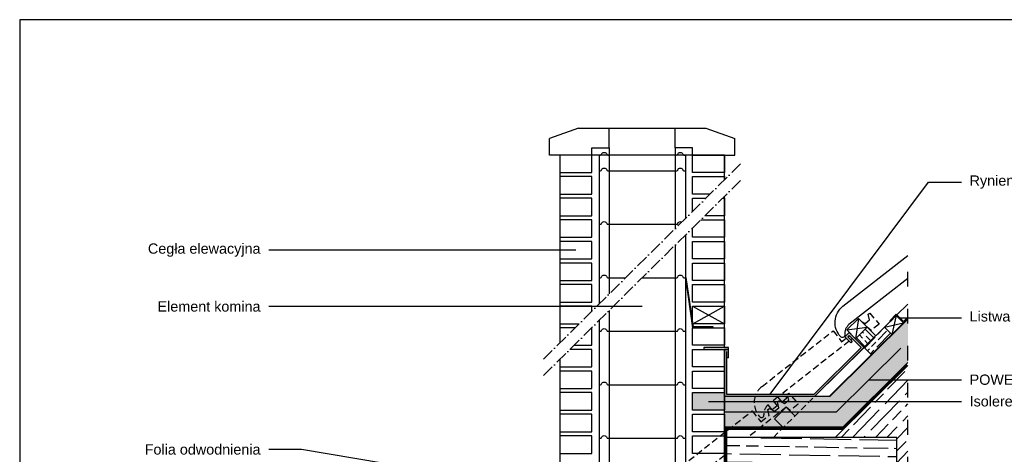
# Model space of a CAD drawing. Header units: millimetres. Extents: x -1427 to 15787, y -1578 to 5789.
# Tile 99 of 146: x -1250 to -1011, y 1766 to 1872. Entities that reach past the tile are written whole.
import ezdxf
from ezdxf import colors
from ezdxf.entities.mleader import LeaderData, LeaderLine
from ezdxf.math import Vec2, Vec3

# ---------------------------------------------------------------- set-up
doc = ezdxf.new("R2010")
doc.units = ezdxf.units.MM
for name, pattern in [('ACAD_ISO03W100', [30, 12, -18]), ('ACAD_ISO10W100', [18, 12, -3, 0, -3]), ('UKRYTE', [9.525, 6.35, -3.175])]:
    doc.linetypes.add(name, pattern=pattern)
for name, color, linetype in [('folia', 7, 'ACAD_ISO03W100'), ('niewidoczne', 7, 'UKRYTE'), ('opis', 7, 'Continuous'), ('POWERROOF', 7, 'GRADZINOWANIE')]:
    doc.layers.add(name, color=color, linetype=linetype)
doc.styles.get("Standard").update_dxf_attribs({"font": 'arial.ttf'})
doc.linetypes.add('GRADZINOWANIE', pattern='A,0.00254,-2.54,[134,ltypeshp.shx,S=2.54,R=0,X=-2.54,Y=0],-5.08,[134,ltypeshp.shx,S=2.54,R=180,X=2.54,Y=0],-2.54', length=10.16254)

# ---------------------------------------------------------------- blocks, each defined once
blk = doc.blocks.new('_None')

msp = doc.modelspace()

# ---------------------------------------------------------------- hatches: boundary and pattern name
h = msp.add_hatch()
h.set_pattern_fill('GOST_WOOD', color=256, angle=316)
h.set_pattern_definition([(46, (-1511.5406, 1623.9323), (4.31604, -4.16795), [10, -2]), (46, (-1511.491, 1621.1043), (4.31604, -4.16795), [6, -1.5, 3, -1.5]), (46, (-1512.1366, 1617.557), (4.31604, -4.16795), [10, -2])])
h.paths.add_polyline_path([(-1122.58739, 1678.4699), (-1125.71347, 1678.4699), (-1125.71347, 1679.9699), (-1125.71347, 1697.18926), (-1161.56152, 1661.68496), (-1150.65429, 1650.67213)])
h.paths.add_polyline_path([(-1036.81492, 1763.4199), (-1058.8416, 1763.4199), (-1071.71347, 1750.67145), (-1071.71347, 1728.85599)])
h.paths.add_polyline_path([(-1034.13296, 1787.89161), (-1049.75446, 1772.4199), (-1051.77383, 1770.4199), (-1036.81492, 1770.4199), (-1036.81492, 1763.4199), (-1034.13296, 1766.07615)])
h.paths.add_polyline_path([(-1075.18283, 1725.4199), (-1078.21347, 1725.4199), (-1078.21347, 1722.41832)])
h = msp.add_hatch(color=8)
h.dxf.hatch_style = 1
h.paths.add_polyline_path([(-1078.71347, 1781.2949), (-1086.46347, 1781.2949), (-1086.46347, 1777.0449), (-1078.71347, 1777.0449)])
h = msp.add_hatch()
h.set_pattern_fill('GOST_WOOD', color=256, angle=89)
h.set_pattern_definition([(179, (-1511.5406, 1623.9323), (0.104714, 5.999086), [10, -2]), (179, (-1509.506, 1625.897), (0.104714, 5.999086), [6, -1.5, 3, -1.5]), (179, (-1506.4716, 1627.8445), (0.104714, 5.999086), [10, -2])])
h.paths.add_polyline_path([(-1078.21347, 1770.4199), (-1078.21347, 1763.4199), (-1036.81492, 1763.4199), (-1036.81492, 1770.4199)])
at = {"layer": 'opis'}
h = msp.add_hatch(color=256, dxfattribs=at)
h.dxf.hatch_style = 1
h.paths.add_polyline_path([(-1086.46347, 1797.0449), (-1081.46347, 1797.0449), (-1081.46347, 1797.2949), (-1086.26555, 1797.2949), (-1087.99312, 1809.24981), (-1088.21347, 1809.2199)])
h = msp.add_hatch(color=256, dxfattribs=at)
h.dxf.hatch_style = 1
h.paths.add_polyline_path([(-1036.9608, 1800.36171), (-1038.55944, 1798.7784), (-1038.38266, 1798.60162), (-1036.96251, 1800.00816), (-1035.20328, 1798.2319), (-1034.13296, 1799.29195), (-1034.30888, 1799.46958), (-1035.20157, 1798.58545)])
h = msp.add_hatch(dxfattribs=at)
h.set_pattern_fill('GOST_WOOD', color=256, scale=0.5, angle=316)
h.set_pattern_definition([(46, (-1511.5406, 1623.9323), (2.15802, -2.083975), [5, -1]), (46, (-1511.516, 1622.5183), (2.15802, -2.083975), [3, -0.75, 1.5, -0.75]), (46, (-1511.8386, 1620.7447), (2.15802, -2.083975), [5, -1])])
h.paths.add_polyline_path([(-1118.71347, 1715.52248), (-1118.71347, 1718.2949), (-1118.71347, 1719.0411), (-1165.69264, 1672.51241), (-1162.13995, 1672.51241)])
h.paths.add_polyline_path([(-1162.13995, 1672.51241), (-1165.69264, 1672.51241), (-1166.96848, 1671.24881), (-1163.42172, 1671.24294)])
h.paths.add_polyline_path([(-1163.42172, 1671.24294), (-1166.96848, 1671.24881), (-1169.02065, 1669.21632), (-1167.26142, 1667.44005)])
h.paths.add_polyline_path([(-1038.0453, 1795.41713), (-1039.80453, 1797.19339), (-1044.77806, 1792.26755), (-1043.01883, 1790.49128)])
h = msp.add_hatch(color=8, dxfattribs=at)
h.dxf.hatch_style = 1
h.paths.add_polyline_path([(-1077.71347, 1791.7949), (-1078.71347, 1791.7949), (-1078.71347, 1780.4199), (-1071.25002, 1780.4199, -0.026794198), (-1071.05829, 1780.9199), (-1078.21347, 1780.9199), (-1078.21347, 1789.7949), (-1077.71347, 1789.7949)])
h.paths.add_polyline_path([(-1064.30038, 1780.9199), (-1071.05829, 1780.9199, 0.026794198), (-1071.25002, 1780.4199), (-1063.90899, 1780.4199)])
h.paths.add_polyline_path([(-1063.40586, 1780.9199), (-1064.30038, 1780.9199), (-1063.90899, 1780.4199), (-1063.29089, 1780.4199)])
h.paths.add_polyline_path([(-1062.84758, 1780.9199), (-1063.38304, 1780.9199), (-1063.40238, 1780.90476), (-1063.29089, 1780.4199), (-1062.4205, 1780.4199)])
h.paths.add_polyline_path([(-1044.77806, 1792.26755), (-1048.37408, 1795.89838), (-1048.21786, 1795.21901), (-1048.32324, 1795.13651), (-1045.48516, 1792.27095), (-1056.94611, 1780.9199), (-1062.84758, 1780.9199), (-1062.4205, 1780.4199), (-1056.74042, 1780.4199)])
h.paths.add_polyline_path([(-1048.37408, 1795.89838), (-1049.43983, 1794.84284), (-1049.11429, 1794.5173), (-1048.71766, 1794.82777), (-1048.73102, 1794.84113), (-1048.37748, 1795.19128), (-1048.32324, 1795.13651), (-1048.21786, 1795.21901)], flags=17)
h.paths.add_polyline_path([(-1048.71766, 1794.82777), (-1049.11429, 1794.5173), (-1048.40196, 1793.80496), (-1048.00532, 1794.11544)], flags=17)
h.paths.add_polyline_path([(-1047.67207, 1793.78218), (-1048.00532, 1794.11544), (-1048.40196, 1793.80496), (-1048.02562, 1793.42863)], flags=17)
h = msp.add_hatch(dxfattribs=at)
h.set_pattern_fill('GOST_WOOD', color=256, scale=0.5, angle=44)
h.set_pattern_definition([(134, (-1511.5406, 1623.9323), (2.15802, 2.083975), [5, -1]), (134, (-1510.1266, 1623.9077), (2.15802, 2.083975), [3, -0.75, 1.5, -0.75]), (134, (-1508.3653, 1623.5233), (2.15802, 2.083975), [5, -1])])
h.paths.add_polyline_path([(-1041.93604, 1795.08231), (-1044.04712, 1797.21383), (-1046.88914, 1794.39906), (-1044.77806, 1792.26755)])
h = msp.add_hatch(color=256, dxfattribs=at)
h.dxf.hatch_style = 1
h.paths.add_polyline_path([(-1077.71347, 1792.2949), (-1083.71347, 1792.2949), (-1083.71347, 1791.7949), (-1077.71347, 1791.7949)])
at = {"layer": 'POWERROOF'}
h = msp.add_hatch(color=9, dxfattribs=at)
h.dxf.hatch_style = 1
h.paths.add_polyline_path([(-1071.25002, 1780.4199), (-1078.71347, 1780.4199), (-1078.71347, 1777.0449), (-1078.71347, 1776.6699), (-1072.21936, 1776.6699), (-1071.9826, 1776.85523), (-1071.83753, 1776.6699), (-1070.97621, 1776.6699, -0.1951595)])
h.paths.add_polyline_path([(-1072.21936, 1776.6699), (-1078.71347, 1776.6699), (-1078.71347, 1772.9199), (-1077.01, 1772.9199)])
h.paths.add_polyline_path([(-1065.08103, 1776.6699), (-1068.07211, 1776.6699), (-1067.86332, 1775.76192), (-1069.88688, 1774.17793), (-1071.83753, 1776.6699), (-1072.21936, 1776.6699), (-1077.01, 1772.9199), (-1069.87167, 1772.9199)])
h.paths.add_polyline_path([(-1070.97621, 1776.6699), (-1071.83753, 1776.6699), (-1069.88688, 1774.17793), (-1067.86332, 1775.76192), (-1068.07211, 1776.6699), (-1069.0762, 1776.6699, 0.066933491), (-1069.11658, 1775.8713, -0.706948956), (-1070.10532, 1775.42597, -0.076367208)])
h.paths.add_polyline_path([(-1069.0762, 1776.6699), (-1070.97621, 1776.6699, 0.076367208), (-1070.10532, 1775.42597, 0.706948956), (-1069.11658, 1775.8713, -0.066933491)], flags=17)
h.paths.add_polyline_path([(-1068.10798, 1778.37333), (-1067.11736, 1777.10781), (-1065.91171, 1778.05156), (-1066.90534, 1779.32094), (-1065.71966, 1780.24906), (-1064.72603, 1778.97969), (-1063.52038, 1779.92344), (-1063.90899, 1780.4199), (-1071.25002, 1780.4199, 0.1951595), (-1070.97621, 1776.6699), (-1069.0762, 1776.6699, -0.167882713)])
h.paths.add_polyline_path([(-1068.10798, 1778.37333, 0.167882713), (-1069.0762, 1776.6699), (-1068.07211, 1776.6699), (-1068.18504, 1777.16101), (-1067.80707, 1777.45687), (-1067.11736, 1777.10781)], flags=17)
h.paths.add_polyline_path([(-1067.80707, 1777.45687), (-1068.18504, 1777.16101), (-1068.07211, 1776.6699), (-1065.08103, 1776.6699), (-1063.69258, 1777.75674), (-1062.72046, 1776.97094), (-1060.79588, 1778.5179), (-1062.4205, 1780.4199), (-1063.29089, 1780.4199), (-1063.08066, 1779.50568), (-1064.13484, 1778.68049), (-1065.41574, 1779.32875), (-1065.79371, 1779.03288), (-1065.47199, 1777.6338), (-1066.52617, 1776.80861)])
h.paths.add_polyline_path([(-1065.47199, 1777.6338), (-1065.79371, 1779.03288), (-1065.41574, 1779.32875), (-1064.72603, 1778.97969), (-1065.71966, 1780.24906), (-1066.90534, 1779.32094), (-1065.91171, 1778.05156), (-1067.11736, 1777.10781), (-1066.52617, 1776.80861)], flags=17)
h.paths.add_polyline_path([(-1066.5346, 1774.94198), (-1064.78995, 1776.6699), (-1065.08103, 1776.6699), (-1069.87167, 1772.9199), (-1064.53191, 1772.9199)])
h.paths.add_polyline_path([(-1061.58151, 1775.62523), (-1062.61616, 1776.6699), (-1064.78995, 1776.6699), (-1066.5346, 1774.94198), (-1064.53191, 1772.9199), (-1064.31303, 1772.9199)])
h.paths.add_polyline_path([(-1063.69258, 1777.75674), (-1064.78995, 1776.6699), (-1062.61616, 1776.6699)], flags=17)
h.paths.add_polyline_path([(-1063.69258, 1777.75674), (-1065.08103, 1776.6699), (-1064.78995, 1776.6699)], flags=17)
h.paths.add_polyline_path([(-1063.08066, 1779.50568), (-1063.29089, 1780.4199), (-1063.90899, 1780.4199), (-1063.52038, 1779.92344), (-1064.72603, 1778.97969), (-1064.13484, 1778.68049)], flags=17)
h.paths.add_polyline_path([(-1056.74042, 1780.4199), (-1062.4205, 1780.4199), (-1060.79588, 1778.5179), (-1062.72046, 1776.97094), (-1063.69258, 1777.75674), (-1062.61616, 1776.6699), (-1060.52672, 1776.6699)], flags=17)
h.paths.add_polyline_path([(-1060.52672, 1776.6699), (-1062.61616, 1776.6699), (-1061.58151, 1775.62523)], flags=17)
h.paths.add_polyline_path([(-1034.4848, 1788.24686), (-1034.13296, 1788.59534), (-1034.13296, 1799.15121), (-1053.04562, 1780.4199), (-1056.74042, 1780.4199), (-1060.52672, 1776.6699), (-1061.58151, 1775.62523), (-1064.31303, 1772.9199), (-1049.96016, 1772.9199)])

# ---------------------------------------------------------------- linework, layer by layer
for p, q in [((-1035.20328, 1798.2319), (-1036.96251, 1800.00816)), ((-1044.04712, 1797.21383), (-1046.1565, 1799.34364)), ((-1041.93773, 1795.08402), (-1044.04712, 1797.21383)), ((-1038.0453, 1795.41713), (-1039.80453, 1797.19339))]:
    msp.add_line(p, q)
msp.add_lwpolyline([(-1250.04064, 1618.93234), (-890.04064, 1618.93234), (-890.04064, 1871.93234), (-1250.04064, 1871.93234)], close=True)
at = {"linetype": 'ACAD_ISO10W100', "ltscale": 0.25}
for points in [[(-1122.71347, 1789.45003), (-1074.71347, 1836.98976)], [(-1122.71347, 1785.45003), (-1074.71347, 1832.98976)]]:
    msp.add_lwpolyline(points, dxfattribs=at)
msp.add_lwpolyline([(-1048.46251, 1797.83041, 0.237484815), (-1049.47112, 1795.32839, -0.706948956), (-1050.45986, 1794.88305, -0.443542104), (-1049.9288, 1802.27658), (-1034.13296, 1814.6412)], format="xyb")
for points in [[(-1034.13296, 1809.05347), (-1048.46251, 1797.83041)], [(-1036.78488, 1800.18408), (-1034.13296, 1802.81058)], [(-1056.74042, 1780.4199), (-1036.96251, 1800.00816)], [(-1053.18772, 1780.4199), (-1034.13296, 1799.29195)], [(-1053.04562, 1780.4199), (-1034.13296, 1799.15121)], [(-1048.99852, 1796.52887), (-1046.1565, 1799.34364)], [(-1046.88914, 1794.39906), (-1048.99852, 1796.52887)], [(-1046.88914, 1794.39906), (-1044.04712, 1797.21383)], [(-1041.93773, 1795.08402), (-1044.04712, 1797.21383)], [(-1043.01883, 1790.49128), (-1046.88914, 1794.39906)], [(-1050.465, 1772.4199), (-1034.13296, 1788.59534)], [(-1051.77383, 1770.4199), (-1034.13296, 1787.89161)]]:
    msp.add_lwpolyline(points)
at = {"layer": 'folia', "ltscale": 0.3}
for points, const_width in [([(-1053.11667, 1780.4199), (-1034.13296, 1799.22158)], 0.1), ([(-1034.30888, 1788.06924), (-1049.85731, 1772.6699), (-1078.46347, 1772.6699), (-1078.46347, 1702.4199)], 0.5)]:
    msp.add_lwpolyline(points, dxfattribs=dict(at, const_width=const_width))
at = {"layer": 'niewidoczne', "ltscale": 0.25}
for points in [[(-1045.43699, 1798.61716), (-1044.48938, 1798.13757), (-1043.43519, 1798.96277), (-1043.75691, 1800.36185), (-1043.41668, 1800.62818), (-1041.15042, 1797.97498), (-1043.075, 1796.42803), (-1044.04712, 1797.21383)], [(-1048.71766, 1794.82777), (-1048.32324, 1795.13651)], [(-1048.40196, 1793.80496), (-1064.51401, 1781.19281), (-1064.30038, 1780.9199)], [(-1047.61475, 1794.42117), (-1048.00532, 1794.11544)], [(-1063.38304, 1780.9199), (-1063.06214, 1781.17109), (-1062.84758, 1780.9199)], [(-1062.4205, 1780.4199), (-1060.79588, 1778.5179), (-1062.72046, 1776.97094), (-1063.69258, 1777.75674), (-1073.06543, 1770.4199)], [(-1066.83723, 1770.4199), (-1056.74042, 1780.4199)]]:
    msp.add_lwpolyline(points, dxfattribs=at)
for points in [[(-1071.05829, 1780.9199, -0.122331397), (-1069.57426, 1782.81949), (-1052.33714, 1796.31231), (-1050.24141, 1793.63502), (-1049.11429, 1794.5173)], [(-1078.71347, 1765.99874), (-1084.15948, 1761.73573), (-1083.16584, 1760.46636), (-1084.37149, 1759.5226), (-1085.36513, 1760.79197), (-1086.55081, 1759.86385), (-1085.55717, 1758.59448), (-1086.76282, 1757.65072), (-1087.75344, 1758.91624, 0.237484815), (-1088.76205, 1756.41421, -0.706948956), (-1089.75079, 1755.96888, -0.443542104), (-1089.21973, 1763.3624), (-1071.9826, 1776.85523), (-1069.88688, 1774.17793), (-1067.86332, 1775.76192), (-1068.18504, 1777.16101), (-1067.80707, 1777.45687), (-1066.52617, 1776.80861), (-1065.47199, 1777.6338), (-1065.79371, 1779.03288), (-1065.41574, 1779.32875), (-1064.13484, 1778.68049), (-1063.08066, 1779.50568), (-1063.29089, 1780.4199)], [(-1063.90899, 1780.4199), (-1063.52038, 1779.92344), (-1064.72603, 1778.97969), (-1065.71966, 1780.24906), (-1066.90534, 1779.32094), (-1065.91171, 1778.05156), (-1067.11736, 1777.10781), (-1068.10798, 1778.37333, 0.237484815), (-1069.11658, 1775.8713, -0.706948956), (-1070.10532, 1775.42597, -0.275634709), (-1071.25002, 1780.4199, -0.275634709)]]:
    msp.add_lwpolyline(points, format="xyb", dxfattribs=at)
at = {"layer": 'niewidoczne'}
for points in [[(-1066.5346, 1774.94198), (-1063.69258, 1777.75674)], [(-1061.5832, 1775.62694), (-1063.69258, 1777.75674)], [(-1064.42522, 1772.81217), (-1066.5346, 1774.94198)]]:
    msp.add_lwpolyline(points, dxfattribs=at)
at = {"layer": 'opis'}
for points in [[(-1114.21347, 1845.5449), (-1121.21347, 1843.0449)], [(-1114.21347, 1845.5449), (-1083.21347, 1845.5449), (-1076.21347, 1843.0449)], [(-1110.96347, 1839.0449), (-1110.96347, 1840.7949), (-1106.71347, 1840.7949), (-1106.71347, 1845.5449)], [(-1086.46347, 1839.0449), (-1086.46347, 1840.7949), (-1090.71347, 1840.7949), (-1090.71347, 1845.5449)], [(-1118.71347, 1839.0449), (-1121.21347, 1839.0449), (-1121.21347, 1843.0449)], [(-1078.71347, 1839.0449), (-1076.21347, 1839.0449), (-1076.21347, 1843.0449)], [(-1106.71347, 1840.7949), (-1106.71347, 1839.0449)], [(-1090.71347, 1840.7949), (-1090.71347, 1839.0449)], [(-1078.71347, 1833.02812), (-1078.71347, 1839.0449), (-1118.71347, 1839.0449), (-1118.71347, 1793.41168)], [(-1109.21347, 1839.0449), (-1109.21347, 1802.82058)], [(-1106.71347, 1839.0449), (-1106.71347, 1805.29661)], [(-1090.71347, 1839.0449), (-1090.71347, 1821.14319)], [(-1088.21347, 1839.0449), (-1088.21347, 1823.61921)], [(-1082.23042, 1829.5449), (-1086.46347, 1829.5449), (-1086.46347, 1833.7949), (-1078.71347, 1833.7949), (-1078.71347, 1833.02812)], [(-1078.71347, 1792.2949), (-1078.71347, 1829.02812)], [(-1086.46347, 1825.35243), (-1086.46347, 1828.5449), (-1083.2401, 1828.5449)], [(-1079.20137, 1828.5449), (-1078.71347, 1828.5449), (-1078.71347, 1824.2949), (-1083.49252, 1824.2949)], [(-1084.5022, 1823.2949), (-1078.71347, 1823.2949), (-1078.71347, 1819.0449), (-1086.46347, 1819.0449), (-1086.46347, 1821.35243)], [(-1088.21347, 1819.61921), (-1088.21347, 1668.7199)], [(-1090.71347, 1817.14319), (-1090.71347, 1668.7199)], [(-1110.96347, 1801.08736), (-1110.96347, 1802.2949), (-1118.71347, 1802.2949), (-1118.71347, 1798.0449), (-1114.03539, 1798.0449)], [(-1086.46347, 1802.2949), (-1078.71347, 1798.0449)], [(-1086.37393, 1798.0449), (-1078.71347, 1802.2949)], [(-1106.71347, 1801.29661), (-1106.71347, 1668.7199)], [(-1038.55944, 1798.7784), (-1036.9608, 1800.36171), (-1035.20157, 1798.58545), (-1034.30888, 1799.46958)], [(-1038.38352, 1798.60077), (-1036.96251, 1800.00816), (-1035.20328, 1798.2319), (-1034.13296, 1799.29195)], [(-1036.96251, 1800.00816), (-1038.0453, 1795.41713)], [(-1109.21347, 1798.82058), (-1109.21347, 1668.7199)], [(-1078.71347, 1780.4199), (-1053.04562, 1780.4199), (-1034.13296, 1799.15121)], [(-1046.1565, 1799.34364), (-1046.88914, 1794.39906)], [(-1039.80453, 1797.19339), (-1035.20328, 1798.2319)], [(-1038.55944, 1798.7784), (-1038.38266, 1798.60162)], [(-1034.30888, 1799.46958), (-1034.13296, 1799.29195)], [(-1115.04508, 1797.0449), (-1118.71347, 1797.0449), (-1118.71347, 1793.41168)], [(-1115.2975, 1792.7949), (-1110.96347, 1792.7949), (-1110.96347, 1797.0449), (-1111.00635, 1797.0449)], [(-1077.71347, 1789.7949), (-1077.71347, 1791.7949), (-1078.71347, 1791.7949), (-1078.71347, 1780.4199), (-1056.74042, 1780.4199), (-1044.77806, 1792.26755), (-1048.37408, 1795.89838), (-1049.43983, 1794.84284), (-1048.02562, 1793.42863)], [(-1078.21347, 1791.29907), (-1078.21347, 1780.9199), (-1056.94611, 1780.9199), (-1045.48516, 1792.27095), (-1048.37748, 1795.19128), (-1048.73102, 1794.84113), (-1047.67207, 1793.78218)], [(-1048.99852, 1796.52887), (-1044.04712, 1797.21383)], [(-1047.67207, 1793.78218), (-1048.02562, 1793.42863)], [(-1118.71347, 1668.7199), (-1078.71347, 1668.7199), (-1078.71347, 1791.7949)], [(-1118.71347, 1789.41168), (-1118.71347, 1787.5449), (-1110.96347, 1787.5449), (-1110.96347, 1791.7949), (-1116.30718, 1791.7949)], [(-1118.71347, 1789.41168), (-1118.71347, 1744.8449)], [(-1034.4848, 1788.24686), (-1049.96016, 1772.9199), (-1078.71347, 1772.9199), (-1078.71347, 1702.4199)], [(-1077.71347, 1789.7949), (-1078.21347, 1789.7949)], [(-1034.13296, 1787.89161), (-1049.75446, 1772.4199), (-1078.21347, 1772.4199), (-1078.21347, 1702.4199)], [(-1078.71347, 1772.4199), (-1049.75446, 1772.4199)], [(-1036.81492, 1763.4199), (-1036.81492, 1770.4199), (-1078.21347, 1770.4199)]]:
    msp.add_lwpolyline(points, dxfattribs=at)
for points in [[(-1118.71347, 1834.7949), (-1110.96347, 1834.7949), (-1110.96347, 1839.0449), (-1118.71347, 1839.0449)], [(-1078.71347, 1834.7949), (-1086.46347, 1834.7949), (-1086.46347, 1839.0449), (-1078.71347, 1839.0449)], [(-1118.71347, 1829.5449), (-1110.96347, 1829.5449), (-1110.96347, 1833.7949), (-1118.71347, 1833.7949)], [(-1118.71347, 1824.2949), (-1110.96347, 1824.2949), (-1110.96347, 1828.5449), (-1118.71347, 1828.5449)], [(-1118.71347, 1819.0449), (-1110.96347, 1819.0449), (-1110.96347, 1823.2949), (-1118.71347, 1823.2949)], [(-1118.71347, 1813.7949), (-1110.96347, 1813.7949), (-1110.96347, 1818.0449), (-1118.71347, 1818.0449)], [(-1078.71347, 1813.7949), (-1086.46347, 1813.7949), (-1086.46347, 1818.0449), (-1078.71347, 1818.0449)], [(-1118.71347, 1808.5449), (-1110.96347, 1808.5449), (-1110.96347, 1812.7949), (-1118.71347, 1812.7949)], [(-1078.71347, 1808.5449), (-1086.46347, 1808.5449), (-1086.46347, 1812.7949), (-1078.71347, 1812.7949)], [(-1118.71347, 1803.2949), (-1110.96347, 1803.2949), (-1110.96347, 1807.5449), (-1118.71347, 1807.5449)], [(-1081.46347, 1797.0449), (-1081.46347, 1797.2949), (-1086.26555, 1797.2949), (-1087.99312, 1809.24981), (-1088.21347, 1809.2199), (-1086.46347, 1797.0449)], [(-1078.71347, 1803.2949), (-1086.46347, 1803.2949), (-1086.46347, 1807.5449), (-1078.71347, 1807.5449)], [(-1078.71347, 1798.0449), (-1086.46347, 1798.0449), (-1086.46347, 1802.2949), (-1078.71347, 1802.2949)], [(-1078.71347, 1792.7949), (-1086.46347, 1792.7949), (-1086.46347, 1797.0449), (-1078.71347, 1797.0449)], [(-1078.71347, 1787.5449), (-1086.46347, 1787.5449), (-1086.46347, 1791.7949), (-1078.71347, 1791.7949)], [(-1083.71347, 1791.7949), (-1077.71347, 1791.7949), (-1077.71347, 1792.2949), (-1083.71347, 1792.2949)], [(-1118.71347, 1782.2949), (-1110.96347, 1782.2949), (-1110.96347, 1786.5449), (-1118.71347, 1786.5449)], [(-1078.71347, 1782.2949), (-1086.46347, 1782.2949), (-1086.46347, 1786.5449), (-1078.71347, 1786.5449)], [(-1118.71347, 1777.0449), (-1110.96347, 1777.0449), (-1110.96347, 1781.2949), (-1118.71347, 1781.2949)], [(-1078.71347, 1777.0449), (-1086.46347, 1777.0449), (-1086.46347, 1781.2949), (-1078.71347, 1781.2949)], [(-1118.71347, 1771.7949), (-1110.96347, 1771.7949), (-1110.96347, 1776.0449), (-1118.71347, 1776.0449)], [(-1078.71347, 1771.7949), (-1086.46347, 1771.7949), (-1086.46347, 1776.0449), (-1078.71347, 1776.0449)], [(-1118.71347, 1766.5449), (-1110.96347, 1766.5449), (-1110.96347, 1770.7949), (-1118.71347, 1770.7949)], [(-1078.71347, 1766.5449), (-1086.46347, 1766.5449), (-1086.46347, 1770.7949), (-1078.71347, 1770.7949)]]:
    msp.add_lwpolyline(points, close=True, dxfattribs=at)
for points in [[(-1109.21347, 1839.0449), (-1108.82805, 1839.0449, 0.333976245), (-1108.58789, 1839.22545, -0.751809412), (-1107.33905, 1839.22545, 0.333976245), (-1107.09889, 1839.0449), (-1106.71347, 1839.0449)], [(-1090.32805, 1839.0449, 0.333976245), (-1090.08789, 1839.22545, -0.751809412), (-1088.83905, 1839.22545, 0.333976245), (-1088.59889, 1839.0449), (-1088.21347, 1839.0449)], [(-1109.21347, 1835.2199), (-1108.82805, 1835.2199, 0.333976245), (-1108.58789, 1835.40045, -0.751809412), (-1107.33905, 1835.40045, 0.333976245), (-1107.09889, 1835.2199), (-1090.32805, 1835.2199, 0.333976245), (-1090.08789, 1835.40045, -0.751809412), (-1088.83905, 1835.40045, 0.333976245), (-1088.59889, 1835.2199), (-1088.21347, 1835.2199)], [(-1109.21347, 1822.2199), (-1108.82805, 1822.2199, 0.333976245), (-1108.58789, 1822.40045, -0.751809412), (-1107.33905, 1822.40045, 0.333976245), (-1107.09889, 1822.2199), (-1090.32805, 1822.2199, 0.333976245), (-1090.08789, 1822.40045, -0.514995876), (-1089.08953, 1822.75156, -0.514995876)], [(-1109.21347, 1809.2199), (-1108.82805, 1809.2199, 0.333976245), (-1108.58789, 1809.40045, -0.751809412), (-1107.33905, 1809.40045, 0.333976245), (-1107.09889, 1809.2199), (-1102.7522, 1809.2199)], [(-1098.71347, 1809.2199), (-1090.32805, 1809.2199, 0.333976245), (-1090.08789, 1809.40045, -0.751809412), (-1088.83905, 1809.40045, 0.333976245), (-1088.59889, 1809.2199), (-1088.21347, 1809.2199)], [(-1109.21347, 1796.2199), (-1108.82805, 1796.2199, 0.333976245), (-1108.58789, 1796.40045, -0.751809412), (-1107.33905, 1796.40045, 0.333976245), (-1107.09889, 1796.2199), (-1090.32805, 1796.2199, 0.333976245), (-1090.08789, 1796.40045, -0.751809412), (-1088.83905, 1796.40045, 0.333976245), (-1088.59889, 1796.2199), (-1088.21347, 1796.2199)], [(-1109.21347, 1783.2199), (-1108.82805, 1783.2199, 0.333976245), (-1108.58789, 1783.40045, -0.751809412), (-1107.33905, 1783.40045, 0.333976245), (-1107.09889, 1783.2199), (-1090.32805, 1783.2199, 0.333976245), (-1090.08789, 1783.40045, -0.751809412), (-1088.83905, 1783.40045, 0.333976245), (-1088.59889, 1783.2199), (-1088.21347, 1783.2199)], [(-1109.21347, 1770.2199), (-1108.82805, 1770.2199, 0.333976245), (-1108.58789, 1770.40045, -0.751809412), (-1107.33905, 1770.40045, 0.333976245), (-1107.09889, 1770.2199), (-1090.32805, 1770.2199, 0.333976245), (-1090.08789, 1770.40045, -0.751809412), (-1088.83905, 1770.40045, 0.333976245), (-1088.59889, 1770.2199), (-1088.21347, 1770.2199)]]:
    msp.add_lwpolyline(points, format="xyb", dxfattribs=at)
at = {"layer": 'opis', "linetype": 'ACAD_ISO03W100', "ltscale": 0.3}
msp.add_lwpolyline([(-1034.13296, 1762.07615), (-1034.13296, 1815.7694)], dxfattribs=at)
at = {"layer": 'POWERROOF', "ltscale": 0.363}
msp.add_lwpolyline([(-1078.71347, 1776.6699), (-1051.50289, 1776.6699), (-1035.84475, 1792.13617)], dxfattribs=at)

# ---------------------------------------------------------------- leaders
at = {"layer": 'opis'}
ml = msp.add_multileader_mtext('Standard', dxfattribs=at)
ml.set_content('Rynienka', color=256)
ml.set_leader_properties()
ml.set_arrow_properties(name='NONE')
ml.build(insert=Vec2(0, 0))
ml.multileader.update_dxf_attribs({"text_left_attachment_type": 2, "text_right_attachment_type": 2})
ctx = ml.context
ctx.base_point, ctx.char_height, ctx.plane_origin = Vec3(-1021.13296, 1832.47358), 2.5, Vec3(-1067.57979, 1780.9199)
ctx.left_attachment, ctx.right_attachment = 2, 2
notes = []
notes.append((ctx, [(0, (1, 1, 0), (-1029.13296, 1832.47358), (1, 0), 8, [(0, [(-1067.57979, 1780.9199)], 0, [])])]))
ctx.mtext.insert, ctx.mtext.flow_direction = Vec3(-1019.13296, 1834.09107), 5
ml = msp.add_multileader_mtext('Standard', dxfattribs=at)
ml.set_content('Cegła elewacyjna', color=256)
ml.set_leader_properties()
ml.set_arrow_properties(name='NONE')
ml.build(insert=Vec2(0, 0))
ml.multileader.update_dxf_attribs({"text_left_attachment_type": 2, "text_right_attachment_type": 2})
ctx = ml.context
ctx.base_point, ctx.char_height, ctx.plane_origin = Vec3(-1220.5522, 1815.9199), 2.5, Vec3(-1114.83847, 1815.9199)
ctx.left_attachment, ctx.right_attachment, ctx.text_align_type = 2, 2, 2
notes.append((ctx, [(0, (1, 1, 0), (-1181.5007, 1815.9199), (-1, 0), 8, [(0, [(-1114.83847, 1815.9199)], 0, [])])]))
ctx.mtext.insert, ctx.mtext.alignment, ctx.mtext.flow_direction = Vec3(-1191.5007, 1817.55871), 3, 5
ml = msp.add_multileader_mtext('Standard', dxfattribs=at)
ml.set_content('Element komina', color=256)
ml.set_leader_properties()
ml.set_arrow_properties(name='NONE')
ml.build(insert=Vec2(0, 0))
ml.multileader.update_dxf_attribs({"text_left_attachment_type": 2, "text_right_attachment_type": 2})
ctx = ml.context
ctx.base_point, ctx.char_height, ctx.plane_origin = Vec3(-1218.11701, 1802.2199), 2.5, Vec3(-1098.71347, 1802.2199)
ctx.left_attachment, ctx.right_attachment, ctx.text_align_type = 2, 2, 2
notes.append((ctx, [(0, (1, 1, 0), (-1181.5007, 1802.2199), (-1, 0), 8, [(0, [(-1098.71347, 1802.2199)], 0, [])])]))
ctx.mtext.insert, ctx.mtext.alignment, ctx.mtext.flow_direction = Vec3(-1191.5007, 1803.49036), 3, 5
ml = msp.add_multileader_mtext('Standard', dxfattribs=at)
ml.set_content('Listwa + pas uszczelniający', color=256)
ml.set_leader_properties()
ml.set_arrow_properties(name='NONE')
ml.build(insert=Vec2(0, 0))
ml.multileader.update_dxf_attribs({"text_left_attachment_type": 2, "text_right_attachment_type": 2})
ctx = ml.context
ctx.base_point, ctx.char_height, ctx.plane_origin = Vec3(-1021.13296, 1799.47358), 2.5, Vec3(-1036.08119, 1799.47358)
ctx.left_attachment, ctx.right_attachment = 2, 2
notes.append((ctx, [(0, (1, 1, 0), (-1029.13296, 1799.47358), (1, 0), 8, [(0, [(-1036.08119, 1799.47358)], 0, [])])]))
ctx.mtext.insert, ctx.mtext.flow_direction = Vec3(-1019.13296, 1801.09107), 5
ml = msp.add_multileader_mtext('Standard', dxfattribs=at)
ml.set_content('POWERROOF', color=256)
ml.set_leader_properties()
ml.set_arrow_properties(name='NONE')
ml.build(insert=Vec2(0, 0))
ml.multileader.update_dxf_attribs({"text_left_attachment_type": 2, "text_right_attachment_type": 2})
ctx = ml.context
ctx.base_point, ctx.char_height, ctx.plane_origin = Vec3(-1021.13296, 1784.40304), 2.5, Vec3(-1043.67382, 1784.40304)
ctx.left_attachment, ctx.right_attachment = 2, 2
notes.append((ctx, [(0, (1, 1, 0), (-1029.13296, 1784.40304), (1, 0), 8, [(0, [(-1043.67382, 1784.40304)], 0, [])])]))
ctx.mtext.insert, ctx.mtext.flow_direction = Vec3(-1019.13296, 1785.69652), 5
ml = msp.add_multileader_mtext('Standard', dxfattribs=at)
ml.set_content('Isolerende blok', color=256)
ml.set_leader_properties()
ml.set_arrow_properties(name='NONE')
ml.build(insert=Vec2(0, 0))
ml.multileader.update_dxf_attribs({"text_left_attachment_type": 2, "text_right_attachment_type": 2})
ctx = ml.context
ctx.base_point, ctx.char_height, ctx.plane_origin = Vec3(-1021.13296, 1779.1699), 2.5, Vec3(-1082.58847, 1779.1699)
ctx.left_attachment, ctx.right_attachment = 2, 2
notes.append((ctx, [(0, (1, 1, 0), (-1029.13296, 1779.1699), (1, 0), 8, [(0, [(-1082.58847, 1779.1699)], 0, [])])]))
ctx.mtext.insert, ctx.mtext.flow_direction = Vec3(-1019.13296, 1780.44036), 5
ml = msp.add_multileader_mtext('Standard', dxfattribs=at)
ml.set_content('Folia odwodnienia', color=256)
ml.set_leader_properties()
ml.set_arrow_properties(name='NONE')
ml.build(insert=Vec2(0, 0))
ml.multileader.update_dxf_attribs({"text_left_attachment_type": 2, "text_right_attachment_type": 2})
ctx = ml.context
ctx.base_point, ctx.char_height, ctx.plane_origin = Vec3(-1221.21898, 1767.47182), 2.5, Vec3(-1109.88295, 1755.46916)
ctx.left_attachment, ctx.right_attachment, ctx.text_align_type = 2, 2, 2
notes.append((ctx, [(0, (1, 1, 0), (-1181.5007, 1767.47182), (-1, 0), 8, [(0, [(-1109.88295, 1755.46916)], 0, [])])]))
ctx.mtext.insert, ctx.mtext.alignment, ctx.mtext.flow_direction = Vec3(-1191.5007, 1768.74229), 3, 5
for ctx, leaders in notes:
    for number, flags, end, landing, length, lines in leaders:
        leader = LeaderData()
        leader.index, (leader.has_last_leader_line, leader.has_dogleg_vector, leader.attachment_direction) = number, flags
        leader.last_leader_point, leader.dogleg_vector, leader.dogleg_length = Vec3(end), Vec3(landing), length
        for number, points, colour, breaks in lines:
            line = LeaderLine()
            line.index, line.vertices, line.color, line.breaks = number, Vec3.list(points), colors.encode_raw_color(colour), breaks
            leader.lines.append(line)
        ctx.leaders.append(leader)

doc.saveas('drawing.dxf')
